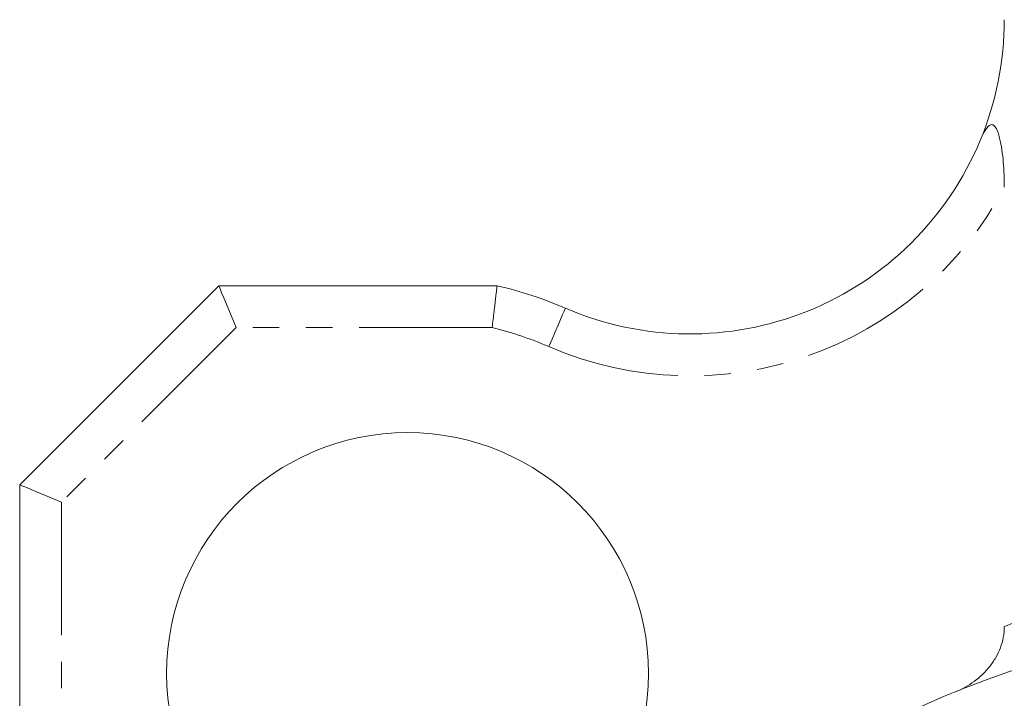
# Model space of a CAD drawing. Header units: millimetres. Extents: x -3 to 402, y -195 to 324.
# Tile 3 of 27: x -3 to 44, y 111 to 143. Entities that reach past the tile are written whole.
import ezdxf

# ---------------------------------------------------------------- set-up
doc = ezdxf.new("R2010")
doc.units = ezdxf.units.MM
doc.linetypes.add('PHANTOM', pattern=[12.7, 6.35, -1.27, 1.27, -1.27, 1.27, -1.27])

msp = doc.modelspace()

# ---------------------------------------------------------------- linework, layer by layer
at = {"color": 7, "linetype": 'Continuous', "lineweight": 15}
for p, q in [((-3.472, 120.996), (6.028, 130.496)), ((6.028, 130.496), (19.315, 130.496)), ((-3.472, 107.709), (-3.472, 120.996))]:
    msp.add_line(p, q, dxfattribs=at)
at = {"color": 8, "linetype": 'PHANTOM', "lineweight": 0}
for p, q in [((6.856, 128.496), (-1.472, 120.168)), ((19.081, 128.496), (6.856, 128.496)), ((-1.472, 120.168), (-1.472, 107.943))]:
    msp.add_line(p, q, dxfattribs=at)
at = {"color": 7, "linetype": 'Continuous', "lineweight": 15, "flags": 128}
for points in [[(6.028, 130.496), (6.044, 130.458), (6.091, 130.344), (6.167, 130.159), (6.27, 129.91), (6.396, 129.607), (6.539, 129.262), (6.694, 128.886), (6.856, 128.496)], [(-3.472, 120.996), (-3.434, 120.98), (-3.32, 120.933), (-3.135, 120.857), (-2.887, 120.754), (-2.583, 120.628), (-2.238, 120.485), (-1.863, 120.329), (-1.472, 120.168)]]:
    msp.add_lwpolyline(points, dxfattribs=at)
at = {"color": 8, "linetype": 'PHANTOM', "lineweight": 0, "flags": 128}
msp.add_lwpolyline([(22.577, 129.424), (22.562, 129.389), (22.517, 129.285), (22.444, 129.115), (22.345, 128.887), (22.225, 128.609), (22.088, 128.291), (21.939, 127.947), (21.784, 127.589)], dxfattribs=at)
at = {"color": 7, "linetype": 'Continuous', "lineweight": 15}
for centre, radius in [((15.041, 111.983), 11.5), ((58.528, 68.496), 46)]:
    msp.add_circle(centre, radius, dxfattribs=at)
for centre, radius, start, end in [((28.528, 143.194), 15, 337.3717, 360), ((28.528, 143.194), 15, 246.6293, 337.3717), ((15.041, 111.983), 19, 66.6293, 76.9987)]:
    msp.add_arc(centre, radius, start, end, dxfattribs=at)
at = {"color": 8, "linetype": 'PHANTOM', "lineweight": 0}
for centre, radius, start, end in [((28.528, 143.194), 17, 246.6293, 331.9275), ((15.041, 111.983), 17, 66.6293, 76.2517), ((61.126, 68.496), 49, 108.2759, 111.0477)]:
    msp.add_arc(centre, radius, start, end, dxfattribs=at)
at = {"color": 7, "linetype": 'Continuous', "lineweight": 15}
for points, knots in [([(43.528, 135.194), (43.528, 135.598), (43.513, 135.997), (43.462, 136.588), (43.441, 136.784), (43.385, 137.171), (43.351, 137.363), (43.283, 137.635), (43.258, 137.724), (43.199, 137.89), (43.166, 137.968), (43.087, 138.097), (43.041, 138.147), (42.943, 138.194), (42.89, 138.189), (42.792, 138.137), (42.746, 138.092), (42.66, 137.985), (42.62, 137.924), (42.506, 137.726), (42.437, 137.577), (42.373, 137.423)], [0, 0, 0, 0, 0.25, 0.25, 0.375, 0.375, 0.5, 0.5, 0.5625, 0.5625, 0.625, 0.625, 0.6875, 0.6875, 0.75, 0.75, 0.8125, 0.8125, 0.875, 0.875, 1, 1, 1, 1]), ([(19.315, 130.496), (19.315, 130.496), (19.314, 130.483), (19.308, 130.432), (19.303, 130.393), (19.292, 130.293), (19.285, 130.231), (19.268, 130.085), (19.258, 130.001), (19.226, 129.724), (19.2, 129.501), (19.144, 129.021), (19.112, 128.756), (19.081, 128.496)], [0, 0, 0, 0, 0.125, 0.125, 0.25, 0.25, 0.375, 0.375, 0.5, 0.5, 0.75, 0.75, 1, 1, 1, 1]), ([(41.194, 111.105), (41.516, 111.236), (41.814, 111.403), (42.364, 111.809), (42.619, 112.052), (42.936, 112.454), (43.032, 112.595), (43.202, 112.893), (43.278, 113.051), (43.399, 113.374), (43.446, 113.54), (43.511, 113.878), (43.528, 114.053), (43.528, 114.227)], [0, 0, 0, 0, 0.25, 0.25, 0.5, 0.5, 0.625, 0.625, 0.75, 0.75, 0.875, 0.875, 1, 1, 1, 1])]:
    msp.add_open_spline(points, degree=3, knots=knots, dxfattribs=at)

doc.saveas('drawing.dxf')
